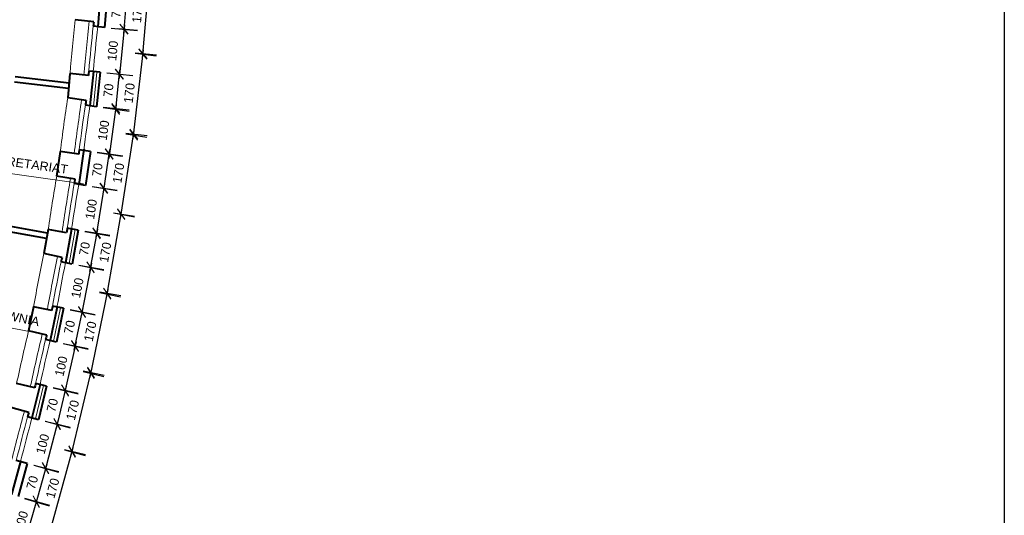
# Model space of a CAD drawing. Header units: millimetres. Extents: x -32003 to -19505, y 17931 to 29358.
# Tile 70 of 92: x -21688 to -19505, y 20007 to 21105. Entities that reach past the tile are written whole.
import ezdxf

# ---------------------------------------------------------------- set-up
doc = ezdxf.new("R2010")
doc.units = ezdxf.units.MM
doc.header["$PDMODE"] = 3
for name, color, linetype, lineweight in [('_wymiary', 1, 'Continuous', 9), ('opisy drzwi', 40, 'Continuous', 13), ('opisy pom', 3, 'Continuous', 18), ('SZRAF', 51, 'Continuous', 9), ('ściana', 4, 'Continuous', 40)]:
    doc.layers.add(name, color=color, linetype=linetype, lineweight=lineweight)
doc.styles.add('SYSTEM', font='TXT')
doc.linetypes.add('BATTING', pattern='A,0.0001,-0.1,[134,ltypeshp.shx,S=0.1,R=0,X=-0.1,Y=0],-0.2,[134,ltypeshp.shx,S=0.1,R=180,X=0.1,Y=0],-0.1', length=0.4001)
doc.dimstyles.new('Jacek2', dxfattribs={"dimscale": 2, "dimtxt": 10, "dimasz": 10, "dimexe": 15, "dimexo": 15, "dimgap": 5, "dimtad": 1, "dimdec": 0, "dimrnd": 0.5, "dimzin": 0, "dimdsep": 46, "dimtxsty": 'Standard', "dimblk": 'OBLIQUE', "dimcen": 0, "dimdle": 5, "dimadec": 1, "dimazin": 0, "dimtfac": 1, "dimtdec": 0, "dimtofl": 0, "dimtmove": 0, "dimatfit": 3, "dimfxl": 0, "dimtolj": 1, "dimtzin": 0, "dimarcsym": 0})

# ---------------------------------------------------------------- blocks, each defined once
blk = doc.blocks.new('_OBLIQUE')
at = {"color": 0, "linetype": 'ByBlock'}
blk.add_line((-0.5, -0.5), (0.5, 0.5), dxfattribs=at)
blk = doc.blocks.new('*D1081')
at = {"layer": '_wymiary', "color": 0, "lineweight": -2}
for p, q in [((-21449.4, 21170.7), (-21457.3, 21074.5)), ((-21463.6, 21161.8), (-21420.3, 21158.2)), ((-21469.9, 21085.5), (-21426.6, 21082))]:
    blk.add_line(p, q, dxfattribs=at)
at = {"layer": 'Defpoints', "color": 0}
for p in [(-21493.5, 21164.2), (-21499.8, 21088), (-21456.5, 21084.5)]:
    blk.add_point(p, dxfattribs=at)
at = {"layer": '_wymiary', "color": 0, "lineweight": -2, "xscale": 20, "yscale": 20, "zscale": 20}
for p, rotation in [((-21450.2, 21160.7), 85.32028584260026), ((-21456.5, 21084.5), 265.3202858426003)]:
    blk.add_blockref('_OBLIQUE', p, dxfattribs=dict(at, rotation=rotation))
at = {"layer": '_wymiary', "color": 0, "insert": (-21473.3, 21124.2), "char_height": 20, "attachment_point": 5, "rotation": 85.3203}
blk.add_mtext('\\A1;70', dxfattribs=at)
blk = doc.blocks.new('*D1082')
at = {"layer": '_wymiary', "color": 0, "lineweight": -2}
for p, q in [((-21484.8, 21086.7), (-21426.8, 21081.1)), ((-21455.7, 21093.9), (-21467.4, 20974.5)), ((-21494.5, 20987.2), (-21436.5, 20981.5))]:
    blk.add_line(p, q, dxfattribs=at)
at = {"layer": 'Defpoints', "color": 0}
for p in [(-21514.7, 21089.6), (-21524.4, 20990.1), (-21466.4, 20984.5)]:
    blk.add_point(p, dxfattribs=at)
at = {"layer": '_wymiary', "color": 0, "lineweight": -2, "xscale": 20, "yscale": 20, "zscale": 20}
for p, rotation in [((-21456.7, 21084), 84.42543788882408), ((-21466.4, 20984.5), 264.4254378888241)]:
    blk.add_blockref('_OBLIQUE', p, dxfattribs=dict(at, rotation=rotation))
at = {"layer": '_wymiary', "color": 0, "insert": (-21481.4, 21036.2), "char_height": 20, "attachment_point": 5, "rotation": 84.4254}
blk.add_mtext('\\A1;100', dxfattribs=at)
blk = doc.blocks.new('*D1083')
at = {"layer": '_wymiary', "color": 0, "lineweight": -2}
for p, q in [((-21466.1, 20994.3), (-21475.7, 20898.7)), ((-21494.5, 20987.1), (-21437.2, 20981.4)), ((-21502.1, 20911.4), (-21444.8, 20905.7))]:
    blk.add_line(p, q, dxfattribs=at)
at = {"layer": 'Defpoints', "color": 0}
for p in [(-21524.4, 20990.1), (-21532, 20914.4), (-21474.7, 20908.7)]:
    blk.add_point(p, dxfattribs=at)
at = {"layer": '_wymiary', "color": 0, "lineweight": -2, "xscale": 20, "yscale": 20, "zscale": 20}
for p, rotation in [((-21467.1, 20984.4), 84.26375238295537), ((-21474.7, 20908.7), 264.2637523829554)]:
    blk.add_blockref('_OBLIQUE', p, dxfattribs=dict(at, rotation=rotation))
at = {"layer": '_wymiary', "color": 0, "insert": (-21490.8, 20948.5), "char_height": 20, "attachment_point": 5, "rotation": 84.2638}
blk.add_mtext('\\A1;70', dxfattribs=at)
blk = doc.blocks.new('*D1084')
at = {"layer": '_wymiary', "color": 0, "lineweight": -2}
for p, q in [((-21502.3, 20910.3), (-21445.3, 20902.4)), ((-21473.7, 20916.4), (-21490.2, 20797.6)), ((-21516.1, 20811.3), (-21459.1, 20803.4))]:
    blk.add_line(p, q, dxfattribs=at)
at = {"layer": 'Defpoints', "color": 0}
for p in [(-21532, 20914.4), (-21545.8, 20815.4), (-21488.8, 20807.5)]:
    blk.add_point(p, dxfattribs=at)
at = {"layer": '_wymiary', "color": 0, "lineweight": -2, "xscale": 20, "yscale": 20, "zscale": 20}
for p, rotation in [((-21475, 20906.5), 82.07792357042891), ((-21488.8, 20807.5), 262.0779235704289)]:
    blk.add_blockref('_OBLIQUE', p, dxfattribs=dict(at, rotation=rotation))
at = {"layer": '_wymiary', "color": 0, "insert": (-21501.7, 20859.8), "char_height": 20, "attachment_point": 5, "rotation": 82.0779}
blk.add_mtext('\\A1;100', dxfattribs=at)
blk = doc.blocks.new('*D1085')
at = {"layer": '_wymiary', "color": 0, "lineweight": -2}
for p, q in [((-21516.1, 20811.1), (-21460.3, 20802.9)), ((-21488.5, 20817.2), (-21502.4, 20722)), ((-21527.1, 20735.7), (-21471.3, 20727.6))]:
    blk.add_line(p, q, dxfattribs=at)
at = {"layer": 'Defpoints', "color": 0}
for p in [(-21545.8, 20815.4), (-21556.8, 20740.1), (-21501, 20731.9)]:
    blk.add_point(p, dxfattribs=at)
at = {"layer": '_wymiary', "color": 0, "lineweight": -2, "xscale": 20, "yscale": 20, "zscale": 20}
for p, rotation in [((-21490, 20807.3), 81.6754406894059), ((-21501, 20731.9), 261.6754406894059)]:
    blk.add_blockref('_OBLIQUE', p, dxfattribs=dict(at, rotation=rotation))
at = {"layer": '_wymiary', "color": 0, "insert": (-21515.3, 20772.5), "char_height": 20, "attachment_point": 5, "rotation": 81.6754}
blk.add_mtext('\\A1;70', dxfattribs=at)
blk = doc.blocks.new('*D1086')
at = {"layer": '_wymiary', "color": 0, "lineweight": -2}
for p, q in [((-21527.2, 20735.4), (-21471.9, 20726.6)), ((-21500, 20741.2), (-21518.7, 20622.7)), ((-21542.8, 20636.6), (-21487.6, 20627.9))]:
    blk.add_line(p, q, dxfattribs=at)
at = {"layer": 'Defpoints', "color": 0}
for p in [(-21556.8, 20740.1), (-21572.5, 20641.3), (-21517.2, 20632.6)]:
    blk.add_point(p, dxfattribs=at)
at = {"layer": '_wymiary', "color": 0, "lineweight": -2, "xscale": 20, "yscale": 20, "zscale": 20}
for p, rotation in [((-21501.6, 20731.3), 81.0119364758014), ((-21517.2, 20632.6), 261.0119364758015)]:
    blk.add_blockref('_OBLIQUE', p, dxfattribs=dict(at, rotation=rotation))
at = {"layer": '_wymiary', "color": 0, "insert": (-21529.1, 20685.1), "char_height": 20, "attachment_point": 5, "rotation": 81.0119}
blk.add_mtext('\\A1;100', dxfattribs=at)
blk = doc.blocks.new('*D1087')
at = {"layer": '_wymiary', "color": 0, "lineweight": -2}
for p, q in [((-21542.9, 20636), (-21487.8, 20626)), ((-21515.5, 20641.2), (-21532.6, 20546.8)), ((-21556.5, 20561.3), (-21501.3, 20551.3))]:
    blk.add_line(p, q, dxfattribs=at)
at = {"layer": 'Defpoints', "color": 0}
for p in [(-21572.5, 20641.3), (-21586, 20566.6), (-21530.8, 20556.6)]:
    blk.add_point(p, dxfattribs=at)
at = {"layer": '_wymiary', "color": 0, "lineweight": -2, "xscale": 20, "yscale": 20, "zscale": 20}
for p, rotation in [((-21517.3, 20631.3), 79.72731657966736), ((-21530.8, 20556.6), 259.7273165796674)]:
    blk.add_blockref('_OBLIQUE', p, dxfattribs=dict(at, rotation=rotation))
at = {"layer": '_wymiary', "color": 0, "insert": (-21543.7, 20597.6), "char_height": 20, "attachment_point": 5, "rotation": 79.7273}
blk.add_mtext('\\A1;70', dxfattribs=at)
blk = doc.blocks.new('*D1088')
at = {"layer": '_wymiary', "color": 0, "lineweight": -2}
for p, q in [((-21556.5, 20561), (-21501.1, 20550.3)), ((-21528.7, 20565.8), (-21551.4, 20448)), ((-21575.4, 20462.8), (-21520, 20452.1))]:
    blk.add_line(p, q, dxfattribs=at)
at = {"layer": 'Defpoints', "color": 0}
for p in [(-21586, 20566.6), (-21604.9, 20468.5), (-21549.5, 20457.8)]:
    blk.add_point(p, dxfattribs=at)
at = {"layer": '_wymiary', "color": 0, "lineweight": -2, "xscale": 20, "yscale": 20, "zscale": 20}
for p, rotation in [((-21530.5, 20556), 79.09680309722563), ((-21549.5, 20457.8), 259.0968030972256)]:
    blk.add_blockref('_OBLIQUE', p, dxfattribs=dict(at, rotation=rotation))
at = {"layer": '_wymiary', "color": 0, "insert": (-21559.6, 20510.7), "char_height": 20, "attachment_point": 5, "rotation": 79.0968}
blk.add_mtext('\\A1;100', dxfattribs=at)
blk = doc.blocks.new('*D1089')
at = {"layer": '_wymiary', "color": 0, "lineweight": -2}
for p, q in [((-21575.5, 20462.3), (-21520.3, 20450.8)), ((-21547.7, 20466.7), (-21567.3, 20372.7)), ((-21591.1, 20387.9), (-21535.9, 20376.4))]:
    blk.add_line(p, q, dxfattribs=at)
at = {"layer": 'Defpoints', "color": 0}
for p in [(-21604.9, 20468.5), (-21620.4, 20394), (-21565.2, 20382.5)]:
    blk.add_point(p, dxfattribs=at)
at = {"layer": '_wymiary', "color": 0, "lineweight": -2, "xscale": 20, "yscale": 20, "zscale": 20}
for p, rotation in [((-21549.7, 20456.9), 78.21046903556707), ((-21565.2, 20382.5), 258.2104690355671)]:
    blk.add_blockref('_OBLIQUE', p, dxfattribs=dict(at, rotation=rotation))
at = {"layer": '_wymiary', "color": 0, "insert": (-21577.1, 20423.8), "char_height": 20, "attachment_point": 5, "rotation": 78.2105}
blk.add_mtext('\\A1;70', dxfattribs=at)
blk = doc.blocks.new('*D1090')
at = {"layer": '_wymiary', "color": 0, "lineweight": -2}
for p, q in [((-21591.2, 20387.4), (-21535.8, 20374.9)), ((-21562.8, 20391.3), (-21589.3, 20274.2)), ((-21613.3, 20289.9), (-21557.8, 20277.4))]:
    blk.add_line(p, q, dxfattribs=at)
at = {"layer": 'Defpoints', "color": 0}
for p in [(-21620.4, 20394), (-21642.5, 20296.5), (-21587.1, 20284)]:
    blk.add_point(p, dxfattribs=at)
at = {"layer": '_wymiary', "color": 0, "lineweight": -2, "xscale": 20, "yscale": 20, "zscale": 20}
for p, rotation in [((-21565, 20381.5), 77.23915413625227), ((-21587.1, 20284), 257.2391541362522)]:
    blk.add_blockref('_OBLIQUE', p, dxfattribs=dict(at, rotation=rotation))
at = {"layer": '_wymiary', "color": 0, "insert": (-21595.6, 20337.2), "char_height": 20, "attachment_point": 5, "rotation": 77.2392}
blk.add_mtext('\\A1;100', dxfattribs=at)
blk = doc.blocks.new('*D1091')
at = {"layer": '_wymiary', "color": 0, "lineweight": -2}
for p, q in [((-21613.4, 20289.5), (-21557.7, 20276)), ((-21584.5, 20292.8), (-21607.1, 20199.5)), ((-21631.2, 20215.6), (-21575.6, 20202.1))]:
    blk.add_line(p, q, dxfattribs=at)
at = {"layer": 'Defpoints', "color": 0}
for p in [(-21642.5, 20296.5), (-21660.4, 20222.6), (-21604.7, 20209.2)]:
    blk.add_point(p, dxfattribs=at)
at = {"layer": '_wymiary', "color": 0, "lineweight": -2, "xscale": 20, "yscale": 20, "zscale": 20}
for p, rotation in [((-21586.9, 20283.1), 76.40880004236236), ((-21604.7, 20209.2), 256.4088000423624)]:
    blk.add_blockref('_OBLIQUE', p, dxfattribs=dict(at, rotation=rotation))
at = {"layer": '_wymiary', "color": 0, "insert": (-21615.2, 20250.8), "char_height": 20, "attachment_point": 5, "rotation": 76.4088}
blk.add_mtext('\\A1;70', dxfattribs=at)
blk = doc.blocks.new('*D1092')
at = {"layer": '_wymiary', "color": 0, "lineweight": -2}
for p, q in [((-21602.3, 20217.9), (-21632.4, 20101.8)), ((-21631.3, 20215.1), (-21575.8, 20200.7)), ((-21656.5, 20118.3), (-21600.9, 20103.9))]:
    blk.add_line(p, q, dxfattribs=at)
at = {"layer": 'Defpoints', "color": 0}
for p in [(-21660.4, 20222.6), (-21685.5, 20125.9), (-21629.9, 20111.4)]:
    blk.add_point(p, dxfattribs=at)
at = {"layer": '_wymiary', "color": 0, "lineweight": -2, "xscale": 20, "yscale": 20, "zscale": 20}
for p, rotation in [((-21604.8, 20208.2), 75.44854960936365), ((-21629.9, 20111.4), 255.4485496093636)]:
    blk.add_blockref('_OBLIQUE', p, dxfattribs=dict(at, rotation=rotation))
at = {"layer": '_wymiary', "color": 0, "insert": (-21636.7, 20164.9), "char_height": 20, "attachment_point": 5, "rotation": 75.4485}
blk.add_mtext('\\A1;100', dxfattribs=at)
blk = doc.blocks.new('*D1093')
at = {"layer": '_wymiary', "color": 0, "lineweight": -2}
for p, q in [((-21627.8, 20120.4), (-21653.2, 20027.8)), ((-21656.6, 20117.9), (-21601.5, 20102.8)), ((-21676.7, 20044.6), (-21621.6, 20029.5))]:
    blk.add_line(p, q, dxfattribs=at)
at = {"layer": 'Defpoints', "color": 0}
for p in [(-21685.5, 20125.9), (-21705.6, 20052.6), (-21650.6, 20037.5)]:
    blk.add_point(p, dxfattribs=at)
at = {"layer": '_wymiary', "color": 0, "lineweight": -2, "xscale": 20, "yscale": 20, "zscale": 20}
for p, rotation in [((-21630.5, 20110.8), 74.65995487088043), ((-21650.6, 20037.5), 254.6599548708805)]:
    blk.add_blockref('_OBLIQUE', p, dxfattribs=dict(at, rotation=rotation))
at = {"layer": '_wymiary', "color": 0, "insert": (-21659.8, 20079.4), "char_height": 20, "attachment_point": 5, "rotation": 74.66}
blk.add_mtext('\\A1;70', dxfattribs=at)
blk = doc.blocks.new('*D1094')
at = {"layer": '_wymiary', "color": 0, "lineweight": -2}
for p, q in [((-21648, 20046.1), (-21681.9, 19930.9)), ((-21676.8, 20044.1), (-21622.1, 20028)), ((-21705, 19948.2), (-21650.3, 19932.1))]:
    blk.add_line(p, q, dxfattribs=at)
at = {"layer": 'Defpoints', "color": 0}
for p in [(-21705.6, 20052.6), (-21733.8, 19956.6), (-21679, 19940.5)]:
    blk.add_point(p, dxfattribs=at)
at = {"layer": '_wymiary', "color": 0, "lineweight": -2, "xscale": 20, "yscale": 20, "zscale": 20}
for p, rotation in [((-21650.9, 20036.5), 73.62773022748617), ((-21679, 19940.5), 253.6277302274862)]:
    blk.add_blockref('_OBLIQUE', p, dxfattribs=dict(at, rotation=rotation))
at = {"layer": '_wymiary', "color": 0, "insert": (-21684.1, 19994.1), "char_height": 20, "attachment_point": 5, "rotation": 73.6277}
blk.add_mtext('\\A1;100', dxfattribs=at)
blk = doc.blocks.new('*D858')
at = {"layer": '_wymiary', "color": 0, "lineweight": -2}
for p, q in [((-21621.9, 19966.2), (-21569, 20156.8)), ((-21588.4, 20151.8), (-21542.8, 20139.1)), ((-21636, 19980.5), (-21590.4, 19967.8))]:
    blk.add_line(p, q, dxfattribs=at)
at = {"layer": 'Defpoints', "color": 0}
for p in [(-21617.3, 20159.8), (-21571.7, 20147.1), (-21664.9, 19988.5)]:
    blk.add_point(p, dxfattribs=at)
at = {"layer": '_wymiary', "color": 0, "lineweight": -2, "xscale": 20, "yscale": 20, "zscale": 20}
for p, rotation in [((-21571.7, 20147.1), 74.47426658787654), ((-21619.3, 19975.8), 254.4742665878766)]:
    blk.add_blockref('_OBLIQUE', p, dxfattribs=dict(at, rotation=rotation))
at = {"layer": '_wymiary', "color": 0, "insert": (-21614.7, 20066.8), "char_height": 20, "attachment_point": 5, "rotation": 74.4743}
blk.add_mtext('\\A1;170', dxfattribs=at)
blk = doc.blocks.new('*D859')
at = {"layer": '_wymiary', "color": 0, "lineweight": -2}
for p, q in [((-21573.6, 20139.1), (-21527.7, 20331.5)), ((-21546.9, 20325.8), (-21500.8, 20314.8)), ((-21588.2, 20152.9), (-21542.1, 20141.9))]:
    blk.add_line(p, q, dxfattribs=at)
at = {"layer": 'Defpoints', "color": 0}
for p in [(-21576.1, 20332.7), (-21530, 20321.7), (-21617.3, 20159.8)]:
    blk.add_point(p, dxfattribs=at)
at = {"layer": '_wymiary', "color": 0, "lineweight": -2, "xscale": 20, "yscale": 20, "zscale": 20}
for p, rotation in [((-21530, 20321.7), 76.5703720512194), ((-21571.3, 20148.8), 256.5703720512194)]:
    blk.add_blockref('_OBLIQUE', p, dxfattribs=dict(at, rotation=rotation))
at = {"layer": '_wymiary', "color": 0, "insert": (-21570.1, 20239.9), "char_height": 20, "attachment_point": 5, "rotation": 76.5704}
blk.add_mtext('\\A1;170', dxfattribs=at)
blk = doc.blocks.new('*D860')
at = {"layer": '_wymiary', "color": 0, "lineweight": -2}
for p, q in [((-21531.7, 20313.3), (-21491.6, 20507.1)), ((-21510.6, 20500.8), (-21464.3, 20491.2)), ((-21546.7, 20326.7), (-21500.3, 20317.1))]:
    blk.add_line(p, q, dxfattribs=at)
at = {"layer": 'Defpoints', "color": 0}
for p in [(-21540, 20506.9), (-21493.6, 20497.3), (-21576.1, 20332.7)]:
    blk.add_point(p, dxfattribs=at)
at = {"layer": '_wymiary', "color": 0, "lineweight": -2, "xscale": 20, "yscale": 20, "zscale": 20}
for p, rotation in [((-21493.6, 20497.3), 78.30186094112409), ((-21529.7, 20323.1), 258.3018609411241)]:
    blk.add_blockref('_OBLIQUE', p, dxfattribs=dict(at, rotation=rotation))
at = {"layer": '_wymiary', "color": 0, "insert": (-21531.2, 20414.3), "char_height": 20, "attachment_point": 5, "rotation": 78.3019}
blk.add_mtext('\\A1;170', dxfattribs=at)
blk = doc.blocks.new('*D861')
at = {"layer": '_wymiary', "color": 0, "lineweight": -2}
for p, q in [((-21495.1, 20488.9), (-21461, 20683.7)), ((-21479.8, 20676.8), (-21433.2, 20668.6)), ((-21510.5, 20501.7), (-21463.8, 20493.6))]:
    blk.add_line(p, q, dxfattribs=at)
at = {"layer": 'Defpoints', "color": 0}
for p in [(-21509.4, 20682), (-21462.7, 20673.8), (-21540, 20506.9)]:
    blk.add_point(p, dxfattribs=at)
at = {"layer": '_wymiary', "color": 0, "lineweight": -2, "xscale": 20, "yscale": 20, "zscale": 20}
for p, rotation in [((-21462.7, 20673.8), 80.07773752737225), ((-21493.4, 20498.7), 260.0777375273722)]:
    blk.add_blockref('_OBLIQUE', p, dxfattribs=dict(at, rotation=rotation))
at = {"layer": '_wymiary', "color": 0, "insert": (-21497.8, 20589.7), "char_height": 20, "attachment_point": 5, "rotation": 80.0777}
blk.add_mtext('\\A1;170', dxfattribs=at)
blk = doc.blocks.new('*D862')
at = {"layer": '_wymiary', "color": 0, "lineweight": -2}
for p, q in [((-21464.2, 20664.7), (-21433.6, 20859.6)), ((-21452.3, 20852.4), (-21405.5, 20845)), ((-21479.7, 20677.3), (-21433, 20670))]:
    blk.add_line(p, q, dxfattribs=at)
at = {"layer": 'Defpoints', "color": 0}
for p in [(-21481.9, 20857), (-21435.2, 20849.7), (-21509.4, 20682)]:
    blk.add_point(p, dxfattribs=at)
at = {"layer": '_wymiary', "color": 0, "lineweight": -2, "xscale": 20, "yscale": 20, "zscale": 20}
for p, rotation in [((-21435.2, 20849.7), 81.08789711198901), ((-21462.6, 20674.6), 261.087897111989)]:
    blk.add_blockref('_OBLIQUE', p, dxfattribs=dict(at, rotation=rotation))
at = {"layer": '_wymiary', "color": 0, "insert": (-21468.7, 20765.2), "char_height": 20, "attachment_point": 5, "rotation": 81.0879}
blk.add_mtext('\\A1;170', dxfattribs=at)
blk = doc.blocks.new('*D863')
at = {"layer": '_wymiary', "color": 0, "lineweight": -2}
for p, q in [((-21436.1, 20841.7), (-21413.4, 21038.7)), ((-21431.7, 21030.8), (-21384.8, 21025.4)), ((-21452.1, 20853.6), (-21405.1, 20848.2))]:
    blk.add_line(p, q, dxfattribs=at)
at = {"layer": 'Defpoints', "color": 0}
for p in [(-21461.5, 21034.2), (-21414.6, 21028.8), (-21481.9, 20857)]:
    blk.add_point(p, dxfattribs=at)
at = {"layer": '_wymiary', "color": 0, "lineweight": -2, "xscale": 20, "yscale": 20, "zscale": 20}
for p, rotation in [((-21414.6, 21028.8), 83.43471956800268), ((-21434.9, 20851.6), 263.4347195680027)]:
    blk.add_blockref('_OBLIQUE', p, dxfattribs=dict(at, rotation=rotation))
at = {"layer": '_wymiary', "color": 0, "insert": (-21444.6, 20942.5), "char_height": 20, "attachment_point": 5, "rotation": 83.4347}
blk.add_mtext('\\A1;170', dxfattribs=at)
blk = doc.blocks.new('*D864')
at = {"layer": '_wymiary', "color": 0, "lineweight": -2}
for p, q in [((-21415.3, 21020.2), (-21398.2, 21217.3)), ((-21416.3, 21208.8), (-21369.2, 21204.7)), ((-21431.6, 21031.6), (-21384.5, 21027.5))]:
    blk.add_line(p, q, dxfattribs=at)
at = {"layer": 'Defpoints', "color": 0}
for p in [(-21446.2, 21211.4), (-21399.1, 21207.3), (-21461.5, 21034.2)]:
    blk.add_point(p, dxfattribs=at)
at = {"layer": '_wymiary', "color": 0, "lineweight": -2, "xscale": 20, "yscale": 20, "zscale": 20}
for p, rotation in [((-21399.1, 21207.3), 85.05518331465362), ((-21414.4, 21030.1), 265.0551833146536)]:
    blk.add_blockref('_OBLIQUE', p, dxfattribs=dict(at, rotation=rotation))
at = {"layer": '_wymiary', "color": 0, "insert": (-21426.7, 21120.4), "char_height": 20, "attachment_point": 5, "rotation": 85.0552}
blk.add_mtext('\\A1;170', dxfattribs=at)

msp = doc.modelspace()

# ---------------------------------------------------------------- linework, layer by layer
msp.add_lwpolyline([(-32003.2, 29357.5), (-19505.5, 29357.5), (-19505.5, 17930.8), (-32003.2, 17930.8)], close=True)
at = {"layer": 'opisy drzwi'}
for centre, radius, start, end in [((-16815.4, 20580.7), 4777.9, 173.6987, 175.1379), ((-16814.2, 20580.6), 4748, 173.6987, 175.1466), ((-16814.2, 20580.6), 4738, 173.8196, 175.0313), ((-16814.2, 20580.6), 4728, 173.8196, 175.0313), ((-16857.5, 20213.5), 4777.9, 171.3512, 172.7903), ((-16856.3, 20213.3), 4748, 171.3512, 172.7991), ((-16856.3, 20213.3), 4738, 171.4721, 172.6837), ((-16856.3, 20213.3), 4728, 171.4721, 172.6837), ((-16896.2, 19952.3), 4777.9, 170.2852, 171.7243), ((-16895, 19952.1), 4748, 170.2852, 171.7331), ((-16895, 19952.1), 4738, 170.4061, 171.6178), ((-16895, 19952.1), 4728, 170.4061, 171.6178), ((-16954.3, 19623.5), 4777.9, 168.37, 169.8092), ((-16953.1, 19623.3), 4748, 168.37, 169.8179), ((-16953.1, 19623.3), 4738, 168.491, 169.7026), ((-16953.1, 19623.3), 4728, 168.491, 169.7026), ((-17021.8, 19301.3), 4777.9, 166.5124, 167.9516), ((-17020.5, 19301), 4748, 166.5124, 167.9603), ((-17020.5, 19301), 4738, 166.6333, 167.845), ((-17020.5, 19301), 4728, 166.6333, 167.845), ((-17096.9, 18986.4), 4748, 164.7218, 166.1697), ((-17096.9, 18986.4), 4738, 164.8427, 166.0544), ((-17096.9, 18986.4), 4728, 164.8427, 166.0544)]:
    msp.add_arc(centre, radius, start, end, dxfattribs=at)
at = {"layer": 'opisy pom'}
for p, q in [((-21876.6, 20787.3), (-21546, 20741.2)), ((-21906.9, 20461.8), (-21646.9, 20410.1))]:
    msp.add_line(p, q, dxfattribs=at)
at = {"layer": 'SZRAF', "linetype": 'BATTING', "ltscale": 14}
for p, q in [((-21516.4, 20989.2), (-21524.1, 20912.9)), ((-21564.6, 20640.1), (-21578.2, 20564.9)), ((-21597.1, 20466.9), (-21612.7, 20392)), ((-21634.7, 20294.7), (-21652.7, 20220.3))]:
    msp.add_line(p, q, dxfattribs=at)
at = {"layer": 'ściana'}
for p, q in [((-21508.5, 21165.4), (-21514.7, 21089.6)), ((-21493.5, 21164.2), (-21499.8, 21088)), ((-21523.5, 21100.7), (-21564.5, 21105.1)), ((-21499.8, 21088), (-21524.6, 21090.7)), ((-21578, 20964.8), (-21697.5, 20978.7)), ((-21576.2, 20985.7), (-21581.2, 20932)), ((-21535.2, 20981.2), (-21576.2, 20985.7)), ((-21509.5, 20988.5), (-21534.3, 20991.2)), ((-21524.4, 20990.1), (-21532, 20914.4)), ((-21509.5, 20988.5), (-21517.1, 20912.2)), ((-21579.4, 20952.9), (-21698.9, 20966.8)), ((-21579.4, 20952.9), (-21698.9, 20966.8)), ((-21540.4, 20925.8), (-21581.2, 20932)), ((-21517.1, 20912.2), (-21541.9, 20915.9)), ((-21545.4, 20817.9), (-21556.8, 20740.1)), ((-21597.7, 20813.1), (-21605.7, 20758.5)), ((-21556.9, 20807), (-21597.7, 20813.1)), ((-21531, 20813.2), (-21555.7, 20816.9)), ((-21531, 20813.2), (-21542, 20737.6)), ((-21565, 20751.6), (-21605.7, 20758.5)), ((-21542, 20737.6), (-21566.7, 20741.8)), ((-21625.9, 20632), (-21754.5, 20655)), ((-21628, 20620.2), (-21756.7, 20643.2)), ((-21624.4, 20640), (-21634.2, 20586.7)), ((-21583.8, 20633.1), (-21624.4, 20640)), ((-21572.5, 20641.3), (-21586, 20566.6)), ((-21557.7, 20638.8), (-21582.3, 20643)), ((-21557.7, 20638.8), (-21571.3, 20563.6)), ((-21593.8, 20578.4), (-21634.2, 20586.7)), ((-21571.3, 20563.6), (-21595.8, 20568.7)), ((-21656.9, 20468.9), (-21667.9, 20415.7)), ((-21616.5, 20460.6), (-21656.9, 20468.9)), ((-21590.2, 20465.5), (-21614.7, 20470.5)), ((-21604.9, 20468.5), (-21620.4, 20394)), ((-21590.2, 20465.5), (-21605.8, 20390.6)), ((-21627.8, 20406.1), (-21668, 20415.7)), ((-21605.8, 20390.6), (-21630.2, 20396.4)), ((-21654.3, 20289.1), (-21694.4, 20298.6)), ((-21642.5, 20296.5), (-21660.4, 20222.6)), ((-21627.9, 20293.1), (-21652.2, 20298.9)), ((-21627.9, 20293.1), (-21645.9, 20218.7)), ((-21667.4, 20234.9), (-21707.2, 20245.7)), ((-21645.9, 20218.7), (-21670, 20225.3)), ((-21685.5, 20125.9), (-21705.6, 20052.6)), ((-21671, 20121.9), (-21695.2, 20128.5)), ((-21671, 20121.9), (-21691.3, 20048.2))]:
    msp.add_line(p, q, dxfattribs=at)
for centre, start, end in [((-16814.2, 20580.6), 173.6986, 173.8195), ((-16814.2, 20580.6), 175.0286, 175.1495), ((-16856.3, 20213.3), 171.351, 171.472), ((-16856.3, 20213.3), 172.681, 172.802), ((-16895, 19952.1), 170.2851, 170.406), ((-16895, 19952.1), 171.6151, 171.736), ((-16953.1, 19623.3), 168.3699, 168.4908), ((-16953.1, 19623.3), 169.6999, 169.8209), ((-17020.5, 19301), 166.5123, 166.6332), ((-17020.5, 19301), 167.8423, 167.9632), ((-17096.9, 18986.4), 164.7217, 164.8426)]:
    msp.add_arc(centre, 4738, start, end, dxfattribs=at)

# ---------------------------------------------------------------- texts
at = {"layer": 'opisy pom', "char_height": 19.8, "attachment_point": 1, "style": 'SYSTEM'}
for s, insert, rotation in [('{\\fArial|b0|i0|c238|p34;SEKRETARIAT}', (-21769.7, 20809.4), 352.0652), ('{\\fArial|b0|i0|c238|p34;OPISOWNIA}', (-21798.9, 20477.2), 348.4661)]:
    msp.add_mtext(s, dxfattribs=dict(at, insert=insert, rotation=rotation))

# ---------------------------------------------------------------- dimensions: what is measured, and where the dimension line sits
at = {"layer": '_wymiary'}
for p1, p2, distance, text, picture, middle in [((-21461.5, 21034.2), (-21446.2, 21211.4), -47.3, '170', '*D864', (-21426.7, 21120.4)), ((-21493.5, 21164.2), (-21499.8, 21088), 43.4, '70', '*D1081', (-21473.3, 21124.2)), ((-21481.9, 20857), (-21461.5, 21034.2), -47.3, '170', '*D863', (-21444.6, 20942.5)), ((-21524.4, 20990.1), (-21532, 20914.4), 57.6, '70', '*D1083', (-21490.8, 20948.5)), ((-21509.4, 20682), (-21481.9, 20857), -47.3, '170', '*D862', (-21468.7, 20765.2)), ((-21545.8, 20815.4), (-21556.8, 20740.1), 56.4, '70', '*D1085', (-21515.3, 20772.5)), ((-21540, 20506.9), (-21509.4, 20682), -47.3, '170', '*D861', (-21497.8, 20589.7)), ((-21572.5, 20641.3), (-21586, 20566.6), 56.1, '70', '*D1087', (-21543.7, 20597.6)), ((-21576.1, 20332.7), (-21540, 20506.9), -47.4, '170', '*D860', (-21531.2, 20414.3)), ((-21604.9, 20468.5), (-21620.4, 20394), 56.4, '70', '*D1089', (-21577.1, 20423.8)), ((-21617.3, 20159.8), (-21576.1, 20332.7), -47.4, '170', '*D859', (-21570.1, 20239.9)), ((-21642.5, 20296.5), (-21660.4, 20222.6), 57.2, '70', '*D1091', (-21615.2, 20250.8)), ((-21664.9, 19988.5), (-21617.3, 20159.8), -47.4, '170', '*D858', (-21614.7, 20066.8)), ((-21685.5, 20125.9), (-21705.6, 20052.6), 57.1, '70', '*D1093', (-21659.8, 20079.4))]:
    dim = msp.add_aligned_dim(p1=p1, p2=p2, distance=distance, text=text, dimstyle='Jacek2', dxfattribs=at)
    dim.commit()
    dim.dimension.update_dxf_attribs({"geometry": picture, "text_midpoint": middle})
for p1, p2, distance, picture, middle in [((-21514.7, 21089.6), (-21524.4, 20990.1), 58.3, '*D1082', (-21481.4, 21036.2)), ((-21532, 20914.4), (-21545.8, 20815.4), 57.5, '*D1084', (-21501.7, 20859.8)), ((-21556.8, 20740.1), (-21572.5, 20641.3), 56, '*D1086', (-21529.1, 20685.1)), ((-21586, 20566.6), (-21604.9, 20468.5), 56.5, '*D1088', (-21559.6, 20510.7)), ((-21620.4, 20394), (-21642.5, 20296.5), 56.8, '*D1090', (-21595.6, 20337.2)), ((-21660.4, 20222.6), (-21685.5, 20125.9), 57.4, '*D1092', (-21636.7, 20164.9)), ((-21705.6, 20052.6), (-21733.8, 19956.6), 57.1, '*D1094', (-21684.1, 19994.1))]:
    dim = msp.add_aligned_dim(p1=p1, p2=p2, distance=distance, dimstyle='Jacek2', dxfattribs=at)
    dim.commit()
    dim.dimension.update_dxf_attribs({"geometry": picture, "text_midpoint": middle})

doc.saveas('drawing.dxf')
